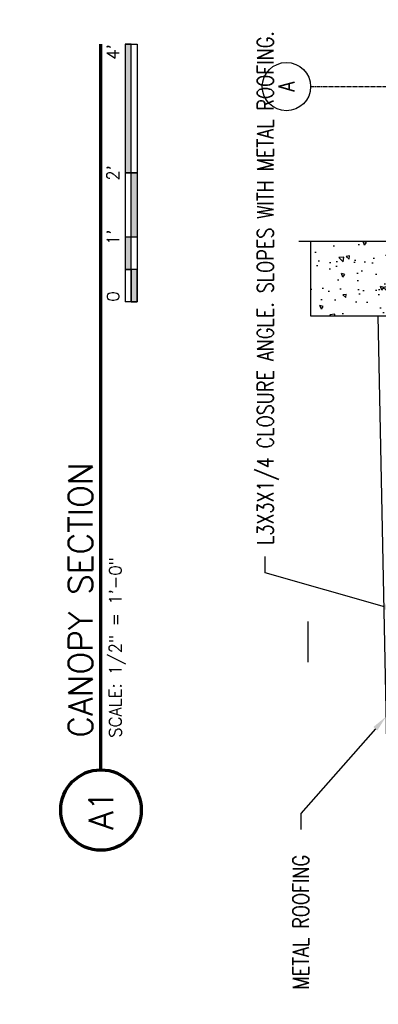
# Model space of a CAD drawing. Header units: inches. Extents: x -16710 to 18720, y -1252 to 1160.
# Tile 22 of 35: x 4162 to 4229, y 106 to 289. Entities that reach past the tile are written whole.
import ezdxf
from ezdxf import colors
from ezdxf.entities.mleader import LeaderData, LeaderLine
from ezdxf.enums import TextEntityAlignment as Align
from ezdxf.math import Vec2, Vec3

# ---------------------------------------------------------------- set-up
doc = ezdxf.new("R2010")
doc.units = ezdxf.units.IN
doc.header["$MEASUREMENT"] = 0
doc.linetypes.add('CENTER2', pattern=[1.125, 0.75, -0.125, 0.125, -0.125])
doc.layers.get('0').update_dxf_attribs({"color": 243})
for name, color, linetype in [('A-FLOR', 5, 'Continuous'), ('A-WALL-PATT', 8, 'Continuous'), ('G-ANNO-TTLB', 7, 'Continuous'), ('S-ANNO-DIMS', 1, 'Continuous'), ('S-ANNO-NOTE', 2, 'Continuous'), ('S-ANNO-SYMB', 2, 'Continuous'), ('S-BEAM', 3, 'Continuous'), ('S-DETL-MEDM', 3, 'Continuous'), ('S-GRID', 1, 'CENTER2'), ('S-GRID-IDEN', 1, 'Continuous')]:
    doc.layers.add(name, color=color, linetype=linetype)
doc.layers.get('0').off()
doc.styles.add('Annotative', font='romans.shx', dxfattribs={"width": 0.8, "height": 0.125})
doc.styles.add('Arial', font='romans.shx', dxfattribs={"width": 0.8})

# ---------------------------------------------------------------- blocks, each defined once
blk = doc.blocks.new('*U154')
at = {"linetype": 'Continuous', "lineweight": 70}
blk.add_line((1.125, 0.625), (6.7597, 0.625), dxfattribs=at)
at = {"lineweight": 70}
blk.add_circle((0.8125, 0.625), 0.3125, dxfattribs=at)
at = {"style": 'Arial'}
blk.add_attdef('DRAWING_AREA_TITLE', text='', height=0.1875, dxfattribs=at).set_placement((1.3743, 0.6339), align=Align.BOTTOM_LEFT)
blk.add_attdef('X#', text='', height=0.1875, dxfattribs=at).set_placement((0.8125, 0.625), align=Align.MIDDLE_CENTER)
blk.add_attdef('SCALE:', text='', height=0.0938, dxfattribs=at).set_placement((1.3743, 0.5606), align=Align.TOP_LEFT)
blk = doc.blocks.new('*U158')
for points in [[(-1.75, -0.2344), (-1.5, -0.2344), (-1.5, -0.1875), (-1.75, -0.1875)], [(-1, -0.2344), (0, -0.2344), (0, -0.1875), (-1, -0.1875)], [(-2, -0.2812), (-1.75, -0.2812), (-1.75, -0.2344), (-2, -0.2344)], [(-1.5, -0.2344), (-1, -0.2344), (-1, -0.2812), (-1.5, -0.2812)]]:
    blk.add_hatch(color=256).paths.add_polyline_path(points)
for p, q in [((0, -0.1875), (-2, -0.1875)), ((-2, -0.2812), (-2, -0.1875)), ((-1.75, -0.2812), (-1.75, -0.1875)), ((-1.5, -0.2812), (-1.5, -0.1875)), ((-1, -0.2812), (-1, -0.1885)), ((0, -0.1875), (0, -0.2812)), ((-2, -0.2344), (0, -0.2344)), ((0, -0.2812), (-2, -0.2812))]:
    blk.add_line(p, q)
at = {"flags": 128}
for points in [[(-1.75, -0.2344), (-1.5, -0.2344), (-1.5, -0.1875), (-1.75, -0.1875), (-1.75, -0.2344)], [(-1, -0.2344), (0, -0.2344), (0, -0.1875), (-1, -0.1875), (-1, -0.2344)], [(-2, -0.2812), (-1.75, -0.2812), (-1.75, -0.2344), (-2, -0.2344), (-2, -0.2812)], [(-1.5, -0.2344), (-1, -0.2344), (-1, -0.2812), (-1.5, -0.2812), (-1.5, -0.2344)]]:
    blk.add_lwpolyline(points, close=True, dxfattribs=at)
at = {"style": 'Arial'}
blk.add_text('0', height=0.0937, dxfattribs=at).set_placement((-2, -0.0937), align=Align.MIDDLE_LEFT)
for s, p in [("1'", (-1.5, -0.0937)), ("2'", (-1, -0.0937))]:
    blk.add_text(s, height=0.09375, dxfattribs=at).set_placement(p, align=Align.MIDDLE_CENTER)
blk.add_text("4'", height=0.09375, dxfattribs=at).set_placement((0, -0.0937), align=Align.MIDDLE_RIGHT)
blk = doc.blocks.new('A1 S507')
at = {"layer": 'S-ANNO-SYMB', "lineweight": -3, "xscale": 24, "yscale": 24, "zscale": 24}
blk.add_blockref('*U154', (-1593.7078, -154.0083), dxfattribs=at).add_auto_attribs({'SCALE:': 'SCALE: 1/2" = 1\'-0"', 'DRAWING_AREA_TITLE': 'CANOPY SECTION', 'X#': 'A1'})
blk.add_blockref('*U158', (-1431.4738, -139.0083), dxfattribs=at)
blk = doc.blocks.new('B3 S507')
at = {"layer": 'A-WALL-PATT', "lineweight": -3}
h = blk.add_hatch(dxfattribs=at)
h.set_pattern_fill('AR-CONC', color=8, style=0)
h.set_pattern_definition([(50, (-2327.8865, -490.814), (7.1726, -0.62752), [0.75, -8.25]), (355, (-2327.8865, -490.814), (-1.387513, 7.52192), [0.6, -6.6]), (100.4514, (-2327.289, -490.866), (5.78509, 6.8944), [0.6374, -7.01142]), (46.1842, (-2327.8865, -488.814), (10.67241, -1.65519), [1.125, -12.375]), (96.6356, (-2326.997, -488.952), (9.34662, 9.74119), [0.9561, -10.51714]), (351.1842, (-2327.887, -488.814), (9.34662, 9.74119), [0.9, -9.9]), (21, (-2326.8865, -489.314), (5.96907, -4.02619), [0.75, -8.25]), (326, (-2326.8865, -489.314), (2.433153, 7.2515), [0.6, -6.6]), (71.4514, (-2326.389, -489.6496), (8.402224, 3.22531), [0.6374, -7.01142]), (37.5, (-2327.8865, -490.814), (0.1215986, 3.3289385), [0, -6.52, 0, -6.7, 0, -6.625]), (7.5, (-2327.8865, -490.814), (2.630695, 3.944117), [0, -3.82, 0, -6.37, 0, -2.525]), (327.5, (-2330.1165, -490.814), (5.338224, -0.225549), [0, -2.5, 0, -7.8, 0, -10.35]), (317.5, (-2331.1165, -490.814), (5.831862, 1.00105), [0, -3.25, 0, -5.18, 0, -7.35])])
h.paths.add_polyline_path([(-1494.6806, -379.3585), (-1480.7439, -379.3585), (-1480.7439, -248.814), (-1494.6806, -248.814), (-1494.6806, -308.8155)])
at = {"layer": 'A-FLOR', "lineweight": -3}
blk.add_line((-1494.6806, -261.314), (-1580.1806, -263.0901), dxfattribs=at)
at = {"layer": 'S-ANNO-DIMS'}
blk.add_line((-1559.1806, -248.3845), (-1551.6571, -248.3845), dxfattribs=at)
at = {"layer": 'S-BEAM', "lineweight": -3}
for p, q in [((-1480.7439, -248.814), (-1494.6806, -248.814)), ((-1494.6806, -248.814), (-1494.6806, -379.3585))]:
    blk.add_line(p, q, dxfattribs=at)
at = {"layer": 'S-DETL-MEDM'}
blk.add_lwpolyline([(-1480.7439, -246.6119), (-1480.7439, -313.0863), (-1479.2439, -313.5863), (-1482.2439, -314.5863), (-1480.7439, -315.0863), (-1480.7439, -381.5606)], dxfattribs=at)
at = {"layer": 'S-GRID'}
blk.add_line((-1451.9618, -248.814), (-1451.9618, -391.2243), dxfattribs=at)
at = {"layer": 'S-GRID-IDEN'}
blk.add_circle((-1451.9618, -244.314), 4.5, dxfattribs=at)
at = {"layer": 'S-GRID-IDEN', "insert": (-1451.9618, -244.314), "char_height": 3, "width": 3.07136, "attachment_point": 5, "style": 'Annotative'}
blk.add_mtext('A', dxfattribs=at)
at = {"layer": 'S-ANNO-NOTE', "lineweight": -3}
ml = blk.add_multileader_mtext('Standard', dxfattribs=at)
ml.set_content('\\A1;L3X3X1/4 CLOSURE ANGLE. SLOPES WITH METAL ROOFING.', color=256, style='Annotative')
ml.set_leader_properties(color=1, linetype='ByLayer', lineweight=-1)
ml.build(insert=Vec2(0, 0))
ml.multileader.update_dxf_attribs({"text_right_attachment_type": 3, "dogleg_length": 0.125, "arrow_head_size": 3, "scale": 24})
ctx = ml.context
ctx.base_point, ctx.scale, ctx.char_height, ctx.arrow_head_size, ctx.landing_gap_size, ctx.plane_origin = Vec3(-1539.5427, -240.3724), 24, 3, 3, 2.16, Vec3(-1477.9917, -252.8646)
ctx.right_attachment = 3
notes = []
notes.append((ctx, [(1, (1, 1, 0), (-1542.5427, -240.3724), (1, 0), 3, [(0, [(-1549.7292, -265.4537)], 0, [])])]))
ctx.mtext.insert, ctx.mtext.width, ctx.mtext.flow_direction = Vec3(-1537.3827, -238.8724), 40.357444, 5
ml = blk.add_multileader_mtext('Standard', dxfattribs=at)
ml.set_content('METAL ROOFING', color=256, style='Annotative')
ml.set_leader_properties(color=1, linetype='ByLayer', lineweight=-1)
ml.build(insert=Vec2(0, 0))
ml.multileader.update_dxf_attribs({"text_right_attachment_type": 3, "dogleg_length": 0.125, "arrow_head_size": 3, "scale": 24})
ctx = ml.context
ctx.base_point, ctx.scale, ctx.char_height, ctx.arrow_head_size, ctx.landing_gap_size, ctx.plane_origin = Vec3(-1622.38, -246.99), 24, 3, 3, 2.16, Vec3(-1555.2195, -273.3416)
ctx.right_attachment = 3
notes.append((ctx, [(0, (1, 1, 0), (-1587.4028, -246.99), (-1, 0), 3, [(0, [(-1569.3639, -262.8654)], 0, [])])]))
ctx.mtext.insert, ctx.mtext.width, ctx.mtext.flow_direction = Vec3(-1620.22, -245.49), 30.517851, 5
for ctx, leaders in notes:
    for number, flags, end, landing, length, lines in leaders:
        leader = LeaderData()
        leader.index, (leader.has_last_leader_line, leader.has_dogleg_vector, leader.attachment_direction) = number, flags
        leader.last_leader_point, leader.dogleg_vector, leader.dogleg_length = Vec3(end), Vec3(landing), length
        for number, points, colour, breaks in lines:
            line = LeaderLine()
            line.index, line.vertices, line.color, line.breaks = number, Vec3.list(points), colors.encode_raw_color(colour), breaks
            leader.lines.append(line)
        ctx.leaders.append(leader)

msp = doc.modelspace()

# ---------------------------------------------------------------- leaders
at = {"layer": 'S-ANNO-NOTE', "lineweight": -3}
ml = msp.add_multileader_mtext('Standard', dxfattribs=at)
ml.set_content('SEE A3/S-508 FOR HORIZ. BRACING. TYP.', color=256, style='Annotative')
ml.set_leader_properties(color=1, linetype='ByLayer', lineweight=-1)
ml.build(insert=Vec2(0, 0))
ml.multileader.update_dxf_attribs({"text_right_attachment_type": 3, "dogleg_length": 0.125, "arrow_head_size": 12, "scale": 96})
ctx = ml.context
ctx.base_point, ctx.scale, ctx.char_height, ctx.arrow_head_size, ctx.landing_gap_size, ctx.plane_origin = Vec3(-840.3503, 73.1138), 96, 12, 12, 8.64, Vec3(-643.8586, 77.2431)
ctx.right_attachment = 3
notes = []
notes.append((ctx, [(0, (1, 1, 0), (-653.8131, 50.8281), (-1, 0), 12, [(0, [(-612.0936, 220.6311)], 0, [])])]))
ctx.mtext.insert, ctx.mtext.width, ctx.mtext.flow_direction = Vec3(-831.7103, 79.1138), 192.566273, 5
ml = msp.add_multileader_mtext('Standard', dxfattribs=at)
ml.set_content('EDGE OF\\PMETAL ROOFING', color=256, style='Annotative')
ml.set_leader_properties(color=1, linetype='ByLayer', lineweight=-1)
ml.build(insert=Vec2(0, 0))
ml.multileader.update_dxf_attribs({"text_right_attachment_type": 3, "dogleg_length": 0.125, "arrow_head_size": 12, "scale": 96})
ctx = ml.context
ctx.base_point, ctx.scale, ctx.char_height, ctx.arrow_head_size, ctx.landing_gap_size, ctx.plane_origin = Vec3(1052.088, 165.9491), 96, 12, 12, 8.64, Vec3(707.1931, 65.8029)
ctx.right_attachment = 3
notes.append((ctx, [(0, (1, 1, 0), (1040.088, 165.9491), (1, 0), 12, [(0, [(989.021, 207.297)], 0, [])])]))
ctx.mtext.insert, ctx.mtext.width, ctx.mtext.flow_direction = Vec3(1060.728, 171.9491), 162.674479, 5
ml = msp.add_multileader_mtext('Standard', dxfattribs=at)
ml.set_content('SEE A4/S-508 FOR HORIZ. BRACING. TYP.', color=256, style='Annotative')
ml.set_leader_properties(color=1, linetype='ByLayer', lineweight=-1)
ml.build(insert=Vec2(0, 0))
ml.multileader.update_dxf_attribs({"text_right_attachment_type": 3, "dogleg_length": 0.125, "arrow_head_size": 12, "scale": 96})
ctx = ml.context
ctx.base_point, ctx.scale, ctx.char_height, ctx.arrow_head_size, ctx.landing_gap_size, ctx.plane_origin = Vec3(225.1051, 21.394), 96, 12, 12, 8.64, Vec3(222.8565, 81.5857)
ctx.right_attachment = 3
notes.append((ctx, [(0, (1, 1, 0), (213.1051, 21.394), (1, 0), 12, [(0, [(198.085, 170.2302)], 0, [])])]))
ctx.mtext.insert, ctx.mtext.width, ctx.mtext.flow_direction = Vec3(233.7451, 27.394), 192.566273, 5
for ctx, leaders in notes:
    for number, flags, end, landing, length, lines in leaders:
        leader = LeaderData()
        leader.index, (leader.has_last_leader_line, leader.has_dogleg_vector, leader.attachment_direction) = number, flags
        leader.last_leader_point, leader.dogleg_vector, leader.dogleg_length = Vec3(end), Vec3(landing), length
        for number, points, colour, breaks in lines:
            line = LeaderLine()
            line.index, line.vertices, line.color, line.breaks = number, Vec3.list(points), colors.encode_raw_color(colour), breaks
            leader.lines.append(line)
        ctx.leaders.append(leader)

# ---------------------------------------------------------------- next in the draw order: block references
at = {"layer": 'G-ANNO-TTLB', "rotation": 90}
for name, p in [('B3 S507', (3967.7307, 1728.9776)), ('A1 S507', (4038.4707, 1716.4141))]:
    msp.add_blockref(name, p, dxfattribs=at)

doc.saveas('drawing.dxf')
